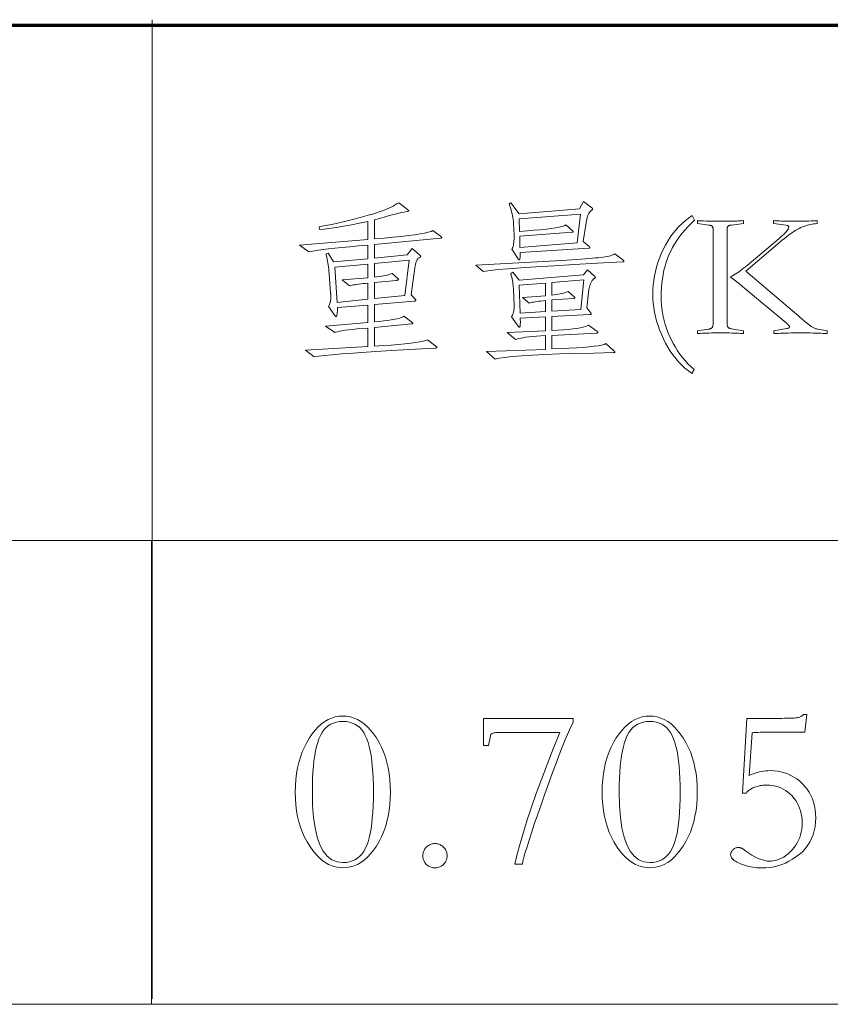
# Model space of a CAD drawing. Extents: x 0 to 1189, y 0 to 841.
# Tile 103 of 132: x 1081 to 1097, y 29 to 48. Entities that reach past the tile are written whole.
import ezdxf

# ---------------------------------------------------------------- set-up
doc = ezdxf.new("R2010")
doc.units = 0

msp = doc.modelspace()

# ---------------------------------------------------------------- linework, layer by layer
at = {"color": 5, "lineweight": 70}
msp.add_line((989, 48), (1114, 48), dxfattribs=at)
at = {"color": 7, "lineweight": 13, "ltscale": 0.475}
msp.add_line((1083.515, 29.109), (1083.515, 48.109), dxfattribs=at)
at = {"color": 7, "lineweight": 13}
for p, q in [((1169, 38), (1064, 38)), ((1064, 29), (1114, 29))]:
    msp.add_line(p, q, dxfattribs=at)
at = {"color": 7, "lineweight": 13, "ltscale": 0.225}
msp.add_line((1083.5, 29), (1083.5, 38), dxfattribs=at)
at = {"color": 7, "lineweight": 13}
for points in [[(1089.11, 43.869), (1087.826, 43.747), (1087.826, 43.48), (1088.465, 43.543), (1088.558, 43.671), (1088.704, 43.543), (1088.708, 43.539), (1088.712, 43.536), (1088.715, 43.533), (1088.717, 43.53), (1088.72, 43.527), (1088.722, 43.524), (1088.723, 43.522), (1088.724, 43.519), (1088.725, 43.517), (1088.725, 43.515), (1088.725, 43.513), (1088.724, 43.511), (1088.723, 43.509), (1088.721, 43.507), (1088.719, 43.505), (1088.716, 43.502), (1088.713, 43.5), (1088.709, 43.498), (1088.705, 43.496), (1088.701, 43.494), (1088.689, 43.488), (1088.677, 43.478), (1088.667, 43.466), (1088.657, 43.451), (1088.648, 43.433), (1088.64, 43.411), (1088.632, 43.387), (1088.625, 43.36), (1088.619, 43.33), (1088.614, 43.296), (1088.538, 42.769), (1088.617, 42.686), (1088.62, 42.683), (1088.622, 42.68), (1088.625, 42.678), (1088.626, 42.675), (1088.628, 42.673), (1088.629, 42.67), (1088.63, 42.668), (1088.631, 42.666), (1088.631, 42.664), (1088.631, 42.662), (1088.631, 42.66), (1088.63, 42.658), (1088.628, 42.656), (1088.626, 42.654), (1088.624, 42.653), (1088.62, 42.652), (1088.616, 42.65), (1088.611, 42.649), (1088.606, 42.648), (1088.6, 42.648), (1087.826, 42.582), (1087.826, 42.245), (1087.92, 42.254), (1088.006, 42.264), (1088.083, 42.274), (1088.153, 42.284), (1088.214, 42.295), (1088.267, 42.306), (1088.312, 42.317), (1088.349, 42.329), (1088.378, 42.341), (1088.399, 42.353), (1088.552, 42.238), (1088.555, 42.236), (1088.558, 42.233), (1088.56, 42.23), (1088.563, 42.228), (1088.564, 42.226), (1088.566, 42.224), (1088.567, 42.221), (1088.568, 42.219), (1088.569, 42.218), (1088.569, 42.216), (1088.569, 42.214), (1088.568, 42.213), (1088.567, 42.211), (1088.565, 42.21), (1088.563, 42.208), (1088.56, 42.207), (1088.557, 42.206), (1088.553, 42.205), (1088.549, 42.204), (1088.545, 42.204), (1087.826, 42.138), (1087.826, 41.773), (1087.997, 41.784), (1088.153, 41.795), (1088.294, 41.807), (1088.42, 41.818), (1088.531, 41.831), (1088.627, 41.843), (1088.708, 41.857), (1088.773, 41.87), (1088.824, 41.884), (1088.86, 41.898), (1089.016, 41.773), (1089.021, 41.77), (1089.025, 41.767), (1089.029, 41.764), (1089.032, 41.761), (1089.035, 41.758), (1089.037, 41.756), (1089.038, 41.753), (1089.04, 41.751), (1089.04, 41.749), (1089.041, 41.747), (1089.04, 41.746), (1089.039, 41.744), (1089.038, 41.743), (1089.036, 41.741), (1089.033, 41.74), (1089.029, 41.739), (1089.025, 41.738), (1089.021, 41.737), (1089.015, 41.736), (1089.009, 41.735), (1088.622, 41.714), (1088.269, 41.694), (1087.95, 41.675), (1087.664, 41.657), (1087.412, 41.639), (1087.194, 41.623), (1087.009, 41.607), (1086.858, 41.592), (1086.741, 41.578), (1086.657, 41.565), (1086.487, 41.697), (1087.698, 41.767), (1087.698, 42.124), (1087.59, 42.115), (1087.492, 42.106), (1087.403, 42.097), (1087.325, 42.088), (1087.256, 42.08), (1087.197, 42.071), (1087.148, 42.062), (1087.109, 42.054), (1087.079, 42.045), (1087.06, 42.037), (1086.879, 42.162), (1087.698, 42.235), (1087.698, 42.571), (1087.108, 42.523), (1087.109, 42.516), (1087.109, 42.509), (1087.109, 42.5), (1087.109, 42.491), (1087.109, 42.481), (1087.109, 42.47), (1087.108, 42.459), (1087.107, 42.446), (1087.106, 42.433), (1087.105, 42.419), (1087.103, 42.405), (1087.102, 42.393), (1087.1, 42.382), (1087.099, 42.372), (1087.097, 42.364), (1087.095, 42.358), (1087.093, 42.352), (1087.09, 42.349), (1087.088, 42.347), (1087.086, 42.346), (1087.083, 42.346), (1087.081, 42.347), (1087.078, 42.348), (1087.075, 42.35), (1087.072, 42.352), (1087.069, 42.355), (1087.066, 42.358), (1087.063, 42.361), (1087.06, 42.366), (1087.056, 42.37), (1086.935, 42.544), (1086.943, 42.556), (1086.951, 42.57), (1086.958, 42.585), (1086.964, 42.602), (1086.969, 42.62), (1086.973, 42.639), (1086.976, 42.66), (1086.978, 42.682), (1086.979, 42.706), (1086.98, 42.731), (1086.98, 42.737), (1086.98, 42.743), (1086.98, 42.749), (1086.979, 42.756), (1086.979, 42.763), (1086.979, 42.771), (1086.978, 42.778), (1086.978, 42.786), (1086.977, 42.795), (1086.977, 42.804), (1086.949, 43.175), (1086.944, 43.221), (1086.94, 43.265), (1086.934, 43.307), (1086.929, 43.348), (1086.923, 43.387), (1086.916, 43.425), (1086.909, 43.461), (1086.902, 43.496), (1086.894, 43.529), (1086.886, 43.56), (1086.931, 43.577), (1087.032, 43.407), (1087.698, 43.47), (1087.698, 43.734), (1087.516, 43.717), (1087.349, 43.702), (1087.197, 43.687), (1087.06, 43.672), (1086.938, 43.659), (1086.831, 43.646), (1086.739, 43.634), (1086.662, 43.623), (1086.6, 43.612), (1086.553, 43.602), (1086.373, 43.73), (1087.698, 43.841), (1087.698, 44.191), (1087.603, 44.171), (1087.507, 44.152), (1087.413, 44.134), (1087.318, 44.117), (1087.225, 44.1), (1087.131, 44.085), (1087.038, 44.071), (1086.945, 44.058), (1086.853, 44.046), (1086.761, 44.035), (1086.755, 44.087), (1086.879, 44.112), (1086.998, 44.137), (1087.113, 44.162), (1087.223, 44.187), (1087.329, 44.212), (1087.43, 44.237), (1087.527, 44.262), (1087.619, 44.287), (1087.707, 44.312), (1087.79, 44.337), (1087.867, 44.362), (1087.938, 44.385), (1088.002, 44.408), (1088.059, 44.429), (1088.109, 44.45), (1088.152, 44.47), (1088.188, 44.488), (1088.218, 44.506), (1088.241, 44.523), (1088.257, 44.538), (1088.298, 44.556), (1088.468, 44.427), (1088.473, 44.423), (1088.477, 44.42), (1088.481, 44.416), (1088.484, 44.413), (1088.486, 44.41), (1088.489, 44.407), (1088.49, 44.405), (1088.492, 44.403), (1088.492, 44.401), (1088.493, 44.4), (1088.492, 44.398), (1088.491, 44.397), (1088.49, 44.395), (1088.488, 44.394), (1088.485, 44.393), (1088.481, 44.391), (1088.477, 44.39), (1088.473, 44.388), (1088.467, 44.387), (1088.461, 44.386), (1088.432, 44.381), (1088.395, 44.374), (1088.35, 44.364), (1088.298, 44.351), (1088.238, 44.336), (1088.171, 44.319), (1088.096, 44.299), (1088.014, 44.276), (1087.924, 44.251), (1087.826, 44.223), (1087.826, 43.855), (1088.017, 43.871), (1088.19, 43.887), (1088.347, 43.903), (1088.486, 43.919), (1088.608, 43.936), (1088.713, 43.952), (1088.8, 43.968), (1088.871, 43.985), (1088.925, 44.001), (1088.961, 44.018), (1089.11, 43.907), (1089.115, 43.904), (1089.119, 43.9), (1089.122, 43.897), (1089.126, 43.894), (1089.128, 43.892), (1089.13, 43.889), (1089.132, 43.887), (1089.133, 43.885), (1089.134, 43.883), (1089.134, 43.881), (1089.134, 43.879), (1089.133, 43.878), (1089.132, 43.876), (1089.13, 43.875), (1089.128, 43.874), (1089.126, 43.872), (1089.122, 43.871), (1089.119, 43.87), (1089.115, 43.87)], [(1092.048, 44.459), (1092.051, 44.456), (1092.053, 44.454), (1092.055, 44.452), (1092.057, 44.45), (1092.059, 44.448), (1092.06, 44.445), (1092.061, 44.443), (1092.062, 44.441), (1092.062, 44.438), (1092.062, 44.436), (1092.062, 44.434), (1092.061, 44.431), (1092.06, 44.429), (1092.059, 44.426), (1092.057, 44.423), (1092.055, 44.421), (1092.052, 44.418), (1092.049, 44.415), (1092.045, 44.413), (1092.041, 44.41), (1092.027, 44.4), (1092.014, 44.387), (1092.001, 44.37), (1091.989, 44.351), (1091.978, 44.328), (1091.968, 44.301), (1091.958, 44.272), (1091.949, 44.239), (1091.941, 44.203), (1091.934, 44.164), (1091.875, 43.803), (1091.993, 43.706), (1091.995, 43.703), (1091.998, 43.7), (1092, 43.698), (1092.002, 43.695), (1092.003, 43.693), (1092.005, 43.691), (1092.005, 43.689), (1092.006, 43.687), (1092.007, 43.685), (1092.007, 43.683), (1092.006, 43.682), (1092.006, 43.68), (1092.005, 43.679), (1092.003, 43.678), (1092.001, 43.677), (1091.999, 43.676), (1091.996, 43.675), (1091.993, 43.675), (1091.99, 43.675), (1091.986, 43.675), (1090.654, 43.591), (1090.655, 43.564), (1090.655, 43.54), (1090.655, 43.519), (1090.654, 43.5), (1090.653, 43.485), (1090.651, 43.472), (1090.648, 43.462), (1090.645, 43.455), (1090.641, 43.45), (1090.636, 43.449), (1090.634, 43.449), (1090.632, 43.45), (1090.63, 43.451), (1090.628, 43.452), (1090.626, 43.453), (1090.624, 43.455), (1090.622, 43.458), (1090.62, 43.46), (1090.618, 43.463), (1090.616, 43.466), (1090.494, 43.654), (1090.503, 43.671), (1090.511, 43.69), (1090.518, 43.712), (1090.524, 43.735), (1090.529, 43.761), (1090.532, 43.789), (1090.535, 43.82), (1090.536, 43.852), (1090.537, 43.887), (1090.536, 43.924), (1090.525, 44.157), (1090.523, 44.193), (1090.519, 44.23), (1090.514, 44.267), (1090.507, 44.304), (1090.499, 44.341), (1090.49, 44.379), (1090.48, 44.418), (1090.469, 44.456), (1090.456, 44.495), (1090.442, 44.535), (1090.477, 44.552), (1090.633, 44.341), (1091.806, 44.438), (1091.882, 44.583)], [(1091.826, 44.334), (1090.633, 44.243), (1090.643, 44.001), (1090.792, 44.011), (1090.928, 44.021), (1091.051, 44.032), (1091.16, 44.044), (1091.256, 44.056), (1091.34, 44.069), (1091.41, 44.082), (1091.467, 44.096), (1091.511, 44.111), (1091.542, 44.126), (1091.674, 44.011), (1091.676, 44.01), (1091.677, 44.008), (1091.679, 44.007), (1091.68, 44.005), (1091.682, 44.003), (1091.682, 44.001), (1091.683, 44), (1091.684, 43.998), (1091.684, 43.996), (1091.684, 43.994), (1091.684, 43.992), (1091.683, 43.99), (1091.682, 43.988), (1091.681, 43.987), (1091.679, 43.986), (1091.677, 43.985), (1091.674, 43.984), (1091.671, 43.984), (1091.667, 43.983), (1091.663, 43.983), (1090.647, 43.907), (1090.65, 43.685), (1091.764, 43.775)], [(1093.995, 44.306), (1094.04, 44.216), (1093.973, 44.152), (1093.91, 44.088), (1093.851, 44.023), (1093.795, 43.957), (1093.744, 43.89), (1093.696, 43.823), (1093.652, 43.755), (1093.612, 43.686), (1093.576, 43.617), (1093.543, 43.546), (1093.515, 43.474), (1093.489, 43.4), (1093.466, 43.324), (1093.446, 43.245), (1093.429, 43.165), (1093.415, 43.082), (1093.405, 42.996), (1093.397, 42.909), (1093.392, 42.819), (1093.391, 42.727), (1093.392, 42.651), (1093.397, 42.575), (1093.406, 42.499), (1093.417, 42.423), (1093.432, 42.347), (1093.45, 42.271), (1093.472, 42.196), (1093.496, 42.12), (1093.524, 42.045), (1093.556, 41.969), (1093.59, 41.895), (1093.627, 41.823), (1093.667, 41.753), (1093.71, 41.685), (1093.756, 41.619), (1093.805, 41.555), (1093.857, 41.493), (1093.911, 41.433), (1093.969, 41.375), (1094.029, 41.319), (1093.988, 41.239), (1093.919, 41.292), (1093.853, 41.347), (1093.791, 41.407), (1093.731, 41.469), (1093.674, 41.535), (1093.62, 41.605), (1093.569, 41.678), (1093.521, 41.754), (1093.476, 41.834), (1093.434, 41.917), (1093.396, 42.003), (1093.361, 42.088), (1093.331, 42.174), (1093.304, 42.26), (1093.282, 42.346), (1093.264, 42.433), (1093.25, 42.52), (1093.239, 42.607), (1093.233, 42.695), (1093.231, 42.783), (1093.233, 42.872), (1093.239, 42.96), (1093.249, 43.047), (1093.263, 43.135), (1093.282, 43.221), (1093.304, 43.308), (1093.33, 43.394), (1093.36, 43.479), (1093.394, 43.564), (1093.432, 43.649), (1093.474, 43.731), (1093.519, 43.81), (1093.568, 43.885), (1093.619, 43.956), (1093.674, 44.024), (1093.731, 44.088), (1093.792, 44.148), (1093.857, 44.204), (1093.924, 44.257)], [(1094.99, 42.016), (1094.962, 42.019), (1094.93, 42.021), (1094.894, 42.023), (1094.855, 42.025), (1094.812, 42.027), (1094.766, 42.028), (1094.715, 42.029), (1094.661, 42.03), (1094.604, 42.03), (1094.543, 42.03), (1094.481, 42.03), (1094.424, 42.03), (1094.37, 42.029), (1094.319, 42.028), (1094.273, 42.027), (1094.23, 42.025), (1094.191, 42.023), (1094.155, 42.021), (1094.123, 42.019), (1094.095, 42.016), (1094.095, 42.072), (1094.314, 42.103), (1094.323, 42.105), (1094.332, 42.107), (1094.34, 42.109), (1094.348, 42.111), (1094.355, 42.114), (1094.361, 42.118), (1094.367, 42.121), (1094.372, 42.125), (1094.377, 42.13), (1094.381, 42.134), (1094.385, 42.139), (1094.388, 42.145), (1094.391, 42.152), (1094.393, 42.159), (1094.396, 42.167), (1094.397, 42.176), (1094.399, 42.185), (1094.4, 42.195), (1094.4, 42.206), (1094.4, 42.218), (1094.4, 44.021), (1094.4, 44.033), (1094.4, 44.043), (1094.399, 44.053), (1094.398, 44.062), (1094.396, 44.07), (1094.395, 44.077), (1094.393, 44.084), (1094.39, 44.089), (1094.388, 44.094), (1094.385, 44.098), (1094.381, 44.101), (1094.377, 44.104), (1094.372, 44.107), (1094.366, 44.11), (1094.359, 44.113), (1094.352, 44.115), (1094.343, 44.117), (1094.334, 44.119), (1094.324, 44.121), (1094.314, 44.122), (1094.095, 44.153), (1094.095, 44.209), (1094.109, 44.207), (1094.134, 44.205), (1094.169, 44.203), (1094.216, 44.202), (1094.273, 44.201), (1094.341, 44.2), (1094.42, 44.199), (1094.51, 44.199), (1094.611, 44.198), (1094.723, 44.198), (1094.752, 44.198), (1094.78, 44.199), (1094.808, 44.199), (1094.836, 44.2), (1094.863, 44.201), (1094.889, 44.202), (1094.915, 44.203), (1094.941, 44.205), (1094.966, 44.207), (1094.99, 44.209), (1094.99, 44.153), (1094.758, 44.122), (1094.748, 44.121), (1094.738, 44.12), (1094.73, 44.119), (1094.722, 44.117), (1094.714, 44.115), (1094.708, 44.112), (1094.702, 44.11), (1094.697, 44.107), (1094.692, 44.103), (1094.688, 44.1), (1094.685, 44.095), (1094.682, 44.09), (1094.679, 44.084), (1094.677, 44.078), (1094.675, 44.07), (1094.674, 44.062), (1094.672, 44.053), (1094.672, 44.043), (1094.671, 44.033), (1094.671, 44.021), (1094.671, 42.218), (1094.671, 42.207), (1094.672, 42.197), (1094.673, 42.187), (1094.674, 42.178), (1094.676, 42.17), (1094.678, 42.163), (1094.68, 42.156), (1094.683, 42.15), (1094.686, 42.144), (1094.69, 42.139), (1094.694, 42.135), (1094.699, 42.131), (1094.704, 42.127), (1094.71, 42.124), (1094.716, 42.121), (1094.724, 42.118), (1094.731, 42.116), (1094.739, 42.113), (1094.748, 42.112), (1094.758, 42.11), (1094.99, 42.072)], [(1096.614, 42.016), (1096.575, 42.019), (1096.533, 42.021), (1096.488, 42.023), (1096.441, 42.025), (1096.391, 42.027), (1096.338, 42.028), (1096.282, 42.029), (1096.223, 42.03), (1096.161, 42.03), (1096.097, 42.03), (1096.032, 42.03), (1095.971, 42.03), (1095.912, 42.029), (1095.856, 42.028), (1095.803, 42.027), (1095.752, 42.025), (1095.705, 42.023), (1095.661, 42.021), (1095.619, 42.019), (1095.58, 42.016), (1095.58, 42.072), (1095.826, 42.113), (1095.837, 42.115), (1095.846, 42.117), (1095.854, 42.119), (1095.862, 42.122), (1095.868, 42.126), (1095.873, 42.129), (1095.877, 42.133), (1095.879, 42.138), (1095.881, 42.143), (1095.882, 42.148), (1095.881, 42.153), (1095.879, 42.159), (1095.876, 42.165), (1095.872, 42.172), (1095.866, 42.179), (1095.859, 42.187), (1095.851, 42.196), (1095.842, 42.205), (1095.831, 42.214), (1095.819, 42.224), (1095.011, 42.901), (1094.979, 42.927), (1094.949, 42.952), (1094.919, 42.976), (1094.889, 42.999), (1094.861, 43.021), (1094.833, 43.042), (1094.806, 43.062), (1094.78, 43.081), (1094.755, 43.099), (1094.73, 43.116), (1094.762, 43.133), (1094.794, 43.15), (1094.827, 43.17), (1094.859, 43.19), (1094.892, 43.211), (1094.925, 43.234), (1094.958, 43.258), (1094.992, 43.284), (1095.026, 43.31), (1095.059, 43.338), (1095.68, 43.862), (1095.716, 43.892), (1095.748, 43.921), (1095.776, 43.947), (1095.8, 43.972), (1095.821, 43.995), (1095.838, 44.015), (1095.851, 44.035), (1095.86, 44.052), (1095.866, 44.067), (1095.868, 44.08), (1095.867, 44.086), (1095.866, 44.092), (1095.863, 44.097), (1095.86, 44.102), (1095.856, 44.106), (1095.85, 44.109), (1095.844, 44.112), (1095.837, 44.115), (1095.828, 44.117), (1095.819, 44.119), (1095.569, 44.153), (1095.569, 44.209), (1095.592, 44.207), (1095.619, 44.205), (1095.65, 44.203), (1095.685, 44.202), (1095.726, 44.201), (1095.77, 44.2), (1095.819, 44.199), (1095.873, 44.199), (1095.93, 44.198), (1095.993, 44.198), (1096.055, 44.198), (1096.113, 44.199), (1096.166, 44.199), (1096.215, 44.2), (1096.26, 44.201), (1096.3, 44.202), (1096.336, 44.203), (1096.367, 44.205), (1096.394, 44.207), (1096.416, 44.209), (1096.416, 44.153), (1096.383, 44.15), (1096.351, 44.146), (1096.319, 44.14), (1096.288, 44.134), (1096.256, 44.126), (1096.225, 44.118), (1096.194, 44.108), (1096.164, 44.098), (1096.134, 44.086), (1096.104, 44.073), (1096.073, 44.059), (1096.041, 44.043), (1096.008, 44.024), (1095.974, 44.002), (1095.938, 43.979), (1095.901, 43.953), (1095.863, 43.925), (1095.823, 43.895), (1095.782, 43.862), (1095.739, 43.827), (1095.035, 43.23), (1096.062, 42.353), (1096.097, 42.323), (1096.129, 42.295), (1096.16, 42.269), (1096.187, 42.246), (1096.213, 42.225), (1096.235, 42.207), (1096.256, 42.19), (1096.274, 42.176), (1096.29, 42.165), (1096.303, 42.155), (1096.315, 42.147), (1096.328, 42.14), (1096.34, 42.133), (1096.353, 42.127), (1096.366, 42.121), (1096.379, 42.116), (1096.392, 42.112), (1096.406, 42.108), (1096.419, 42.105), (1096.433, 42.103), (1096.614, 42.072)], [(1088.503, 43.442), (1087.826, 43.376), (1087.826, 43.113), (1087.874, 43.118), (1087.919, 43.124), (1087.961, 43.131), (1088, 43.138), (1088.036, 43.145), (1088.07, 43.152), (1088.1, 43.16), (1088.127, 43.168), (1088.152, 43.177), (1088.173, 43.185), (1088.274, 43.092), (1088.278, 43.088), (1088.281, 43.085), (1088.285, 43.082), (1088.287, 43.079), (1088.29, 43.076), (1088.292, 43.073), (1088.293, 43.071), (1088.294, 43.068), (1088.295, 43.066), (1088.295, 43.064), (1088.294, 43.062), (1088.293, 43.06), (1088.291, 43.058), (1088.289, 43.057), (1088.285, 43.055), (1088.281, 43.054), (1088.276, 43.053), (1088.27, 43.052), (1088.264, 43.051), (1088.257, 43.05), (1087.826, 43.008), (1087.826, 42.696), (1088.416, 42.759)], [(1092.648, 43.446), (1092.652, 43.443), (1092.656, 43.44), (1092.659, 43.437), (1092.662, 43.435), (1092.664, 43.432), (1092.666, 43.43), (1092.667, 43.427), (1092.668, 43.424), (1092.669, 43.422), (1092.669, 43.42), (1092.669, 43.417), (1092.668, 43.415), (1092.667, 43.413), (1092.665, 43.412), (1092.663, 43.41), (1092.661, 43.409), (1092.657, 43.409), (1092.654, 43.408), (1092.65, 43.408), (1092.645, 43.407), (1092.149, 43.381), (1091.703, 43.357), (1091.307, 43.334), (1090.962, 43.313), (1090.666, 43.293), (1090.42, 43.275), (1090.225, 43.259), (1090.08, 43.244), (1089.984, 43.231), (1089.939, 43.22), (1089.793, 43.342), (1091.341, 43.428), (1091.453, 43.435), (1091.559, 43.442), (1091.659, 43.448), (1091.751, 43.455), (1091.838, 43.461), (1091.917, 43.467), (1091.99, 43.473), (1092.057, 43.478), (1092.116, 43.484), (1092.17, 43.489), (1092.218, 43.494), (1092.263, 43.5), (1092.304, 43.507), (1092.341, 43.513), (1092.375, 43.521), (1092.406, 43.528), (1092.433, 43.536), (1092.456, 43.545), (1092.476, 43.554), (1092.492, 43.564)], [(1087.698, 42.686), (1087.698, 42.995), (1087.651, 42.99), (1087.606, 42.986), (1087.564, 42.981), (1087.524, 42.976), (1087.487, 42.971), (1087.453, 42.966), (1087.421, 42.96), (1087.392, 42.955), (1087.365, 42.949), (1087.341, 42.943), (1087.202, 43.057), (1087.698, 43.102), (1087.698, 43.366), (1087.06, 43.303), (1087.105, 42.623)], [(1092.475, 41.683), (1092.478, 41.681), (1092.481, 41.678), (1092.484, 41.675), (1092.486, 41.673), (1092.488, 41.67), (1092.49, 41.668), (1092.491, 41.666), (1092.492, 41.663), (1092.492, 41.661), (1092.492, 41.659), (1092.492, 41.657), (1092.491, 41.655), (1092.49, 41.654), (1092.489, 41.652), (1092.486, 41.651), (1092.484, 41.65), (1092.48, 41.65), (1092.477, 41.649), (1092.473, 41.649), (1092.468, 41.649), (1092.085, 41.64), (1091.736, 41.631), (1091.42, 41.621), (1091.139, 41.61), (1090.892, 41.597), (1090.679, 41.584), (1090.5, 41.57), (1090.356, 41.554), (1090.245, 41.538), (1090.168, 41.52), (1090.005, 41.666), (1091.15, 41.711), (1091.15, 41.978), (1091.058, 41.972), (1090.974, 41.966), (1090.898, 41.96), (1090.828, 41.953), (1090.766, 41.945), (1090.712, 41.937), (1090.665, 41.929), (1090.625, 41.92), (1090.592, 41.911), (1090.567, 41.902), (1090.404, 42.037), (1091.15, 42.072), (1091.15, 42.342), (1090.657, 42.318), (1090.658, 42.285), (1090.659, 42.254), (1090.659, 42.228), (1090.658, 42.205), (1090.656, 42.185), (1090.654, 42.17), (1090.652, 42.157), (1090.648, 42.148), (1090.644, 42.143), (1090.64, 42.141), (1090.638, 42.141), (1090.637, 42.142), (1090.635, 42.143), (1090.633, 42.144), (1090.631, 42.146), (1090.629, 42.147), (1090.627, 42.15), (1090.624, 42.152), (1090.622, 42.155), (1090.619, 42.159), (1090.484, 42.342), (1090.495, 42.357), (1090.505, 42.373), (1090.513, 42.39), (1090.52, 42.41), (1090.526, 42.432), (1090.531, 42.455), (1090.534, 42.481), (1090.536, 42.508), (1090.536, 42.537), (1090.536, 42.568), (1090.525, 42.873), (1090.524, 42.898), (1090.522, 42.925), (1090.519, 42.952), (1090.515, 42.981), (1090.511, 43.012), (1090.505, 43.044), (1090.498, 43.077), (1090.491, 43.112), (1090.483, 43.148), (1090.473, 43.185), (1090.515, 43.21), (1090.636, 43.054), (1091.882, 43.158), (1091.962, 43.255), (1092.1, 43.133), (1092.103, 43.131), (1092.105, 43.128), (1092.107, 43.125), (1092.109, 43.123), (1092.111, 43.12), (1092.112, 43.117), (1092.113, 43.115), (1092.114, 43.112), (1092.114, 43.11), (1092.114, 43.107), (1092.114, 43.105), (1092.113, 43.102), (1092.112, 43.1), (1092.11, 43.097), (1092.107, 43.095), (1092.104, 43.092), (1092.101, 43.089), (1092.096, 43.087), (1092.092, 43.084), (1092.086, 43.081), (1092.081, 43.078), (1092.075, 43.073), (1092.07, 43.068), (1092.064, 43.061), (1092.058, 43.053), (1092.052, 43.044), (1092.046, 43.034), (1092.04, 43.022), (1092.034, 43.01), (1092.027, 42.996), (1092.021, 42.982), (1092.016, 42.969), (1092.011, 42.955), (1092.006, 42.942), (1092.002, 42.929), (1091.999, 42.917), (1091.996, 42.904), (1091.993, 42.893), (1091.991, 42.881), (1091.989, 42.87), (1091.951, 42.516), (1092.024, 42.422), (1092.026, 42.419), (1092.028, 42.416), (1092.029, 42.413), (1092.031, 42.41), (1092.032, 42.407), (1092.033, 42.405), (1092.034, 42.402), (1092.034, 42.4), (1092.034, 42.398), (1092.034, 42.396), (1092.034, 42.395), (1092.033, 42.393), (1092.032, 42.392), (1092.031, 42.391), (1092.028, 42.39), (1092.026, 42.389), (1092.023, 42.388), (1092.019, 42.388), (1092.015, 42.388), (1092.01, 42.388), (1091.268, 42.349), (1091.268, 42.075), (1091.387, 42.082), (1091.495, 42.09), (1091.593, 42.098), (1091.68, 42.107), (1091.756, 42.118), (1091.822, 42.129), (1091.877, 42.141), (1091.922, 42.154), (1091.956, 42.168), (1091.979, 42.183), (1092.146, 42.065), (1092.149, 42.062), (1092.152, 42.059), (1092.154, 42.057), (1092.157, 42.054), (1092.158, 42.051), (1092.16, 42.049), (1092.161, 42.046), (1092.162, 42.044), (1092.163, 42.041), (1092.163, 42.039), (1092.163, 42.037), (1092.162, 42.035), (1092.161, 42.033), (1092.159, 42.031), (1092.157, 42.03), (1092.154, 42.029), (1092.151, 42.028), (1092.147, 42.027), (1092.143, 42.027), (1092.139, 42.027), (1091.268, 41.982), (1091.268, 41.718), (1091.445, 41.725), (1091.606, 41.732), (1091.751, 41.74), (1091.88, 41.75), (1091.993, 41.76), (1092.089, 41.77), (1092.17, 41.782), (1092.235, 41.795), (1092.283, 41.808), (1092.315, 41.822)], [(1091.15, 42.443), (1091.15, 42.658), (1091.103, 42.653), (1091.059, 42.648), (1091.019, 42.644), (1090.982, 42.639), (1090.949, 42.634), (1090.918, 42.629), (1090.891, 42.624), (1090.868, 42.619), (1090.848, 42.614), (1090.831, 42.61), (1090.702, 42.717), (1091.15, 42.752), (1091.15, 42.998), (1090.633, 42.956), (1090.657, 42.412)], [(1091.892, 43.061), (1091.268, 43.008), (1091.268, 42.762), (1091.313, 42.768), (1091.355, 42.774), (1091.394, 42.78), (1091.43, 42.787), (1091.464, 42.794), (1091.494, 42.802), (1091.522, 42.81), (1091.546, 42.818), (1091.568, 42.826), (1091.587, 42.835), (1091.705, 42.731), (1091.708, 42.729), (1091.71, 42.727), (1091.712, 42.725), (1091.714, 42.723), (1091.715, 42.721), (1091.717, 42.718), (1091.718, 42.716), (1091.718, 42.714), (1091.719, 42.712), (1091.719, 42.71), (1091.719, 42.708), (1091.718, 42.706), (1091.717, 42.705), (1091.715, 42.703), (1091.714, 42.702), (1091.711, 42.701), (1091.709, 42.701), (1091.705, 42.7), (1091.702, 42.7), (1091.698, 42.7), (1091.268, 42.669), (1091.268, 42.45), (1091.83, 42.485)], [(1087.214, 34.594), (1087.288, 34.589), (1087.36, 34.577), (1087.431, 34.555), (1087.499, 34.526), (1087.564, 34.488), (1087.628, 34.441), (1087.69, 34.386), (1087.75, 34.323), (1087.808, 34.251), (1087.864, 34.17), (1087.916, 34.084), (1087.962, 33.993), (1088.003, 33.898), (1088.039, 33.799), (1088.069, 33.696), (1088.094, 33.589), (1088.113, 33.477), (1088.126, 33.362), (1088.135, 33.242), (1088.137, 33.118), (1088.135, 32.996), (1088.126, 32.877), (1088.113, 32.762), (1088.094, 32.651), (1088.069, 32.544), (1088.039, 32.442), (1088.003, 32.343), (1087.962, 32.248), (1087.916, 32.158), (1087.864, 32.071), (1087.808, 31.991), (1087.75, 31.919), (1087.69, 31.855), (1087.628, 31.8), (1087.564, 31.754), (1087.499, 31.716), (1087.431, 31.686), (1087.36, 31.665), (1087.288, 31.652), (1087.214, 31.648), (1087.143, 31.652), (1087.073, 31.665), (1087.005, 31.686), (1086.938, 31.715), (1086.873, 31.752), (1086.809, 31.799), (1086.747, 31.853), (1086.687, 31.916), (1086.629, 31.987), (1086.572, 32.066), (1086.519, 32.152), (1086.471, 32.242), (1086.429, 32.337), (1086.392, 32.436), (1086.361, 32.539), (1086.336, 32.646), (1086.317, 32.758), (1086.302, 32.874), (1086.294, 32.994), (1086.291, 33.118), (1086.294, 33.242), (1086.302, 33.362), (1086.316, 33.477), (1086.335, 33.589), (1086.36, 33.696), (1086.39, 33.799), (1086.425, 33.898), (1086.467, 33.993), (1086.513, 34.084), (1086.565, 34.17), (1086.621, 34.251), (1086.679, 34.323), (1086.738, 34.386), (1086.8, 34.441), (1086.864, 34.488), (1086.93, 34.526), (1086.998, 34.555), (1087.068, 34.577), (1087.14, 34.589)], [(1093.169, 34.594), (1093.243, 34.589), (1093.315, 34.577), (1093.385, 34.555), (1093.453, 34.526), (1093.519, 34.488), (1093.583, 34.441), (1093.645, 34.386), (1093.705, 34.323), (1093.763, 34.251), (1093.818, 34.17), (1093.87, 34.084), (1093.917, 33.993), (1093.958, 33.898), (1093.994, 33.799), (1094.024, 33.696), (1094.048, 33.589), (1094.068, 33.477), (1094.081, 33.362), (1094.089, 33.242), (1094.092, 33.118), (1094.089, 32.996), (1094.081, 32.877), (1094.068, 32.762), (1094.048, 32.651), (1094.024, 32.544), (1093.994, 32.442), (1093.958, 32.343), (1093.917, 32.248), (1093.87, 32.158), (1093.818, 32.071), (1093.763, 31.991), (1093.705, 31.919), (1093.645, 31.855), (1093.583, 31.8), (1093.519, 31.754), (1093.453, 31.716), (1093.385, 31.686), (1093.315, 31.665), (1093.243, 31.652), (1093.169, 31.648), (1093.098, 31.652), (1093.028, 31.665), (1092.959, 31.686), (1092.893, 31.715), (1092.828, 31.752), (1092.764, 31.799), (1092.702, 31.853), (1092.642, 31.916), (1092.583, 31.987), (1092.527, 32.066), (1092.473, 32.152), (1092.426, 32.242), (1092.384, 32.337), (1092.347, 32.436), (1092.316, 32.539), (1092.291, 32.646), (1092.271, 32.758), (1092.257, 32.874), (1092.249, 32.994), (1092.246, 33.118), (1092.249, 33.242), (1092.257, 33.362), (1092.271, 33.477), (1092.29, 33.589), (1092.314, 33.696), (1092.345, 33.799), (1092.38, 33.898), (1092.421, 33.993), (1092.468, 34.084), (1092.52, 34.17), (1092.576, 34.251), (1092.633, 34.323), (1092.693, 34.386), (1092.755, 34.441), (1092.819, 34.488), (1092.885, 34.526), (1092.953, 34.555), (1093.023, 34.577), (1093.095, 34.589)], [(1096.178, 34.281), (1095.545, 34.281), (1095.477, 34.281), (1095.416, 34.281), (1095.361, 34.28), (1095.313, 34.279), (1095.271, 34.278), (1095.235, 34.276), (1095.206, 34.275), (1095.183, 34.273), (1095.166, 34.27), (1095.156, 34.268), (1095.097, 33.44), (1095.137, 33.458), (1095.177, 33.474), (1095.217, 33.488), (1095.257, 33.501), (1095.298, 33.511), (1095.339, 33.52), (1095.38, 33.526), (1095.421, 33.531), (1095.462, 33.534), (1095.504, 33.535), (1095.577, 33.532), (1095.648, 33.525), (1095.716, 33.512), (1095.783, 33.494), (1095.847, 33.471), (1095.908, 33.443), (1095.968, 33.411), (1096.025, 33.373), (1096.08, 33.329), (1096.133, 33.281), (1096.182, 33.229), (1096.226, 33.174), (1096.264, 33.115), (1096.298, 33.054), (1096.326, 32.989), (1096.35, 32.922), (1096.368, 32.851), (1096.38, 32.777), (1096.388, 32.701), (1096.391, 32.621), (1096.388, 32.532), (1096.378, 32.447), (1096.362, 32.367), (1096.34, 32.289), (1096.311, 32.216), (1096.276, 32.147), (1096.234, 32.081), (1096.187, 32.02), (1096.132, 31.962), (1096.072, 31.908), (1096.007, 31.859), (1095.941, 31.814), (1095.872, 31.775), (1095.802, 31.742), (1095.731, 31.713), (1095.657, 31.689), (1095.582, 31.671), (1095.505, 31.658), (1095.426, 31.65), (1095.346, 31.648), (1095.301, 31.649), (1095.257, 31.651), (1095.213, 31.655), (1095.17, 31.661), (1095.128, 31.668), (1095.087, 31.676), (1095.047, 31.687), (1095.007, 31.699), (1094.968, 31.712), (1094.929, 31.727), (1094.893, 31.743), (1094.861, 31.759), (1094.832, 31.776), (1094.808, 31.793), (1094.787, 31.81), (1094.77, 31.828), (1094.756, 31.846), (1094.747, 31.864), (1094.741, 31.882), (1094.739, 31.901), (1094.74, 31.91), (1094.741, 31.919), (1094.743, 31.929), (1094.746, 31.938), (1094.749, 31.947), (1094.754, 31.956), (1094.759, 31.966), (1094.765, 31.975), (1094.772, 31.985), (1094.78, 31.994), (1094.788, 32.003), (1094.797, 32.011), (1094.807, 32.018), (1094.818, 32.024), (1094.829, 32.03), (1094.84, 32.034), (1094.853, 32.037), (1094.865, 32.04), (1094.879, 32.041), (1094.893, 32.042), (1094.903, 32.041), (1094.912, 32.041), (1094.921, 32.039), (1094.93, 32.038), (1094.938, 32.036), (1094.946, 32.033), (1094.954, 32.03), (1094.961, 32.027), (1094.968, 32.023), (1094.974, 32.019), (1095.037, 31.973), (1095.096, 31.933), (1095.154, 31.897), (1095.208, 31.865), (1095.261, 31.839), (1095.311, 31.817), (1095.358, 31.801), (1095.403, 31.789), (1095.446, 31.781), (1095.486, 31.779), (1095.536, 31.781), (1095.585, 31.788), (1095.633, 31.799), (1095.679, 31.814), (1095.724, 31.834), (1095.769, 31.858), (1095.812, 31.887), (1095.854, 31.92), (1095.894, 31.957), (1095.934, 31.999), (1095.971, 32.043), (1096.004, 32.089), (1096.033, 32.137), (1096.058, 32.187), (1096.08, 32.238), (1096.097, 32.29), (1096.111, 32.345), (1096.121, 32.4), (1096.126, 32.458), (1096.128, 32.517), (1096.126, 32.579), (1096.12, 32.639), (1096.111, 32.697), (1096.097, 32.753), (1096.079, 32.807), (1096.057, 32.858), (1096.032, 32.908), (1096.002, 32.955), (1095.969, 33.001), (1095.932, 33.044), (1095.891, 33.084), (1095.849, 33.12), (1095.805, 33.151), (1095.759, 33.178), (1095.712, 33.202), (1095.662, 33.221), (1095.611, 33.235), (1095.557, 33.246), (1095.502, 33.252), (1095.445, 33.254), (1095.42, 33.254), (1095.395, 33.253), (1095.37, 33.251), (1095.346, 33.248), (1095.322, 33.244), (1095.299, 33.24), (1095.276, 33.234), (1095.253, 33.228), (1095.23, 33.221), (1095.208, 33.213), (1095.186, 33.205), (1095.166, 33.196), (1095.147, 33.186), (1095.129, 33.176), (1095.112, 33.165), (1095.097, 33.153), (1095.082, 33.141), (1095.069, 33.128), (1095.057, 33.114), (1095.047, 33.1), (1094.97, 33.1), (1095.056, 34.548), (1095.549, 34.548), (1095.615, 34.548), (1095.676, 34.549), (1095.732, 34.549), (1095.784, 34.55), (1095.831, 34.551), (1095.873, 34.552), (1095.911, 34.553), (1095.944, 34.554), (1095.973, 34.556), (1095.997, 34.557), (1096.018, 34.56), (1096.038, 34.563), (1096.057, 34.567), (1096.074, 34.573), (1096.09, 34.579), (1096.105, 34.586), (1096.118, 34.594), (1096.13, 34.604), (1096.141, 34.614), (1096.151, 34.625), (1096.219, 34.625)], [(1087.214, 31.752), (1087.279, 31.755), (1087.34, 31.765), (1087.397, 31.782), (1087.449, 31.805), (1087.498, 31.835), (1087.542, 31.872), (1087.582, 31.915), (1087.618, 31.965), (1087.65, 32.021), (1087.678, 32.084), (1087.703, 32.155), (1087.725, 32.232), (1087.744, 32.317), (1087.761, 32.41), (1087.775, 32.509), (1087.786, 32.616), (1087.796, 32.731), (1087.802, 32.853), (1087.806, 32.982), (1087.807, 33.118), (1087.806, 33.255), (1087.802, 33.384), (1087.796, 33.506), (1087.786, 33.621), (1087.775, 33.728), (1087.761, 33.828), (1087.744, 33.921), (1087.725, 34.006), (1087.703, 34.084), (1087.678, 34.155), (1087.65, 34.218), (1087.618, 34.275), (1087.582, 34.325), (1087.542, 34.369), (1087.498, 34.406), (1087.449, 34.436), (1087.397, 34.459), (1087.34, 34.476), (1087.279, 34.486), (1087.214, 34.489), (1087.149, 34.486), (1087.089, 34.476), (1087.032, 34.459), (1086.979, 34.436), (1086.931, 34.406), (1086.887, 34.369), (1086.846, 34.325), (1086.81, 34.275), (1086.778, 34.218), (1086.751, 34.155), (1086.726, 34.084), (1086.704, 34.006), (1086.685, 33.921), (1086.668, 33.828), (1086.654, 33.728), (1086.642, 33.621), (1086.633, 33.506), (1086.627, 33.384), (1086.623, 33.255), (1086.622, 33.118), (1086.628, 32.859), (1086.645, 32.626), (1086.675, 32.422), (1086.716, 32.244), (1086.77, 32.094), (1086.835, 31.971), (1086.912, 31.875), (1087.001, 31.807), (1087.102, 31.766)], [(1089.943, 34.548), (1091.685, 34.548), (1091.685, 34.471), (1091.652, 34.409), (1091.614, 34.329), (1091.571, 34.233), (1091.523, 34.119), (1091.471, 33.989), (1091.413, 33.842), (1091.351, 33.678), (1091.284, 33.497), (1091.212, 33.299), (1091.135, 33.084), (1091.06, 32.87), (1090.991, 32.673), (1090.93, 32.493), (1090.875, 32.331), (1090.828, 32.186), (1090.788, 32.058), (1090.755, 31.948), (1090.729, 31.854), (1090.71, 31.779), (1090.698, 31.72), (1090.549, 31.72), (1090.597, 31.914), (1090.654, 32.122), (1090.719, 32.343), (1090.793, 32.578), (1090.876, 32.827), (1090.968, 33.089), (1091.068, 33.364), (1091.178, 33.653), (1091.296, 33.956), (1091.422, 34.272), (1090.201, 34.272), (1090.179, 34.272), (1090.16, 34.27), (1090.142, 34.267), (1090.127, 34.263), (1090.114, 34.258), (1090.103, 34.251), (1090.093, 34.243), (1090.086, 34.235), (1090.081, 34.225), (1090.079, 34.213), (1090.042, 34.023), (1089.943, 34.023)], [(1093.169, 31.752), (1093.234, 31.755), (1093.295, 31.765), (1093.351, 31.782), (1093.404, 31.805), (1093.453, 31.835), (1093.497, 31.872), (1093.537, 31.915), (1093.573, 31.965), (1093.605, 32.021), (1093.633, 32.084), (1093.657, 32.155), (1093.679, 32.232), (1093.699, 32.317), (1093.715, 32.41), (1093.73, 32.509), (1093.741, 32.616), (1093.75, 32.731), (1093.757, 32.853), (1093.761, 32.982), (1093.762, 33.118), (1093.761, 33.255), (1093.757, 33.384), (1093.75, 33.506), (1093.741, 33.621), (1093.73, 33.728), (1093.715, 33.828), (1093.699, 33.921), (1093.679, 34.006), (1093.657, 34.084), (1093.633, 34.155), (1093.605, 34.218), (1093.573, 34.275), (1093.537, 34.325), (1093.497, 34.369), (1093.453, 34.406), (1093.404, 34.436), (1093.351, 34.459), (1093.295, 34.476), (1093.234, 34.486), (1093.169, 34.489), (1093.104, 34.486), (1093.043, 34.476), (1092.987, 34.459), (1092.934, 34.436), (1092.886, 34.406), (1092.841, 34.369), (1092.801, 34.325), (1092.765, 34.275), (1092.733, 34.218), (1092.705, 34.155), (1092.681, 34.084), (1092.659, 34.006), (1092.64, 33.921), (1092.623, 33.828), (1092.609, 33.728), (1092.597, 33.621), (1092.588, 33.506), (1092.582, 33.384), (1092.578, 33.255), (1092.576, 33.118), (1092.582, 32.859), (1092.6, 32.626), (1092.63, 32.422), (1092.671, 32.244), (1092.724, 32.094), (1092.79, 31.971), (1092.867, 31.875), (1092.956, 31.807), (1093.057, 31.766)], [(1089.002, 31.648), (1088.982, 31.649), (1088.963, 31.651), (1088.945, 31.654), (1088.927, 31.659), (1088.91, 31.665), (1088.894, 31.672), (1088.878, 31.681), (1088.863, 31.691), (1088.848, 31.703), (1088.834, 31.716), (1088.821, 31.73), (1088.81, 31.744), (1088.8, 31.759), (1088.791, 31.775), (1088.783, 31.792), (1088.777, 31.809), (1088.772, 31.826), (1088.769, 31.845), (1088.767, 31.864), (1088.766, 31.883), (1088.767, 31.903), (1088.769, 31.922), (1088.772, 31.94), (1088.777, 31.958), (1088.783, 31.975), (1088.791, 31.991), (1088.8, 32.007), (1088.81, 32.022), (1088.821, 32.037), (1088.834, 32.051), (1088.848, 32.063), (1088.863, 32.075), (1088.878, 32.085), (1088.894, 32.094), (1088.91, 32.101), (1088.927, 32.108), (1088.945, 32.112), (1088.963, 32.116), (1088.982, 32.118), (1089.002, 32.118), (1089.021, 32.118), (1089.04, 32.116), (1089.059, 32.112), (1089.076, 32.108), (1089.093, 32.101), (1089.11, 32.094), (1089.125, 32.085), (1089.141, 32.075), (1089.155, 32.063), (1089.169, 32.051), (1089.182, 32.037), (1089.194, 32.022), (1089.204, 32.007), (1089.213, 31.991), (1089.22, 31.975), (1089.226, 31.958), (1089.231, 31.94), (1089.234, 31.922), (1089.236, 31.903), (1089.237, 31.883), (1089.236, 31.864), (1089.234, 31.845), (1089.231, 31.826), (1089.226, 31.809), (1089.22, 31.792), (1089.213, 31.775), (1089.204, 31.759), (1089.194, 31.744), (1089.182, 31.73), (1089.169, 31.716), (1089.155, 31.703), (1089.141, 31.691), (1089.125, 31.681), (1089.11, 31.672), (1089.093, 31.665), (1089.076, 31.659), (1089.059, 31.654), (1089.04, 31.651), (1089.021, 31.649)]]:
    msp.add_lwpolyline(points, close=True, dxfattribs=at)

doc.saveas('drawing.dxf')
